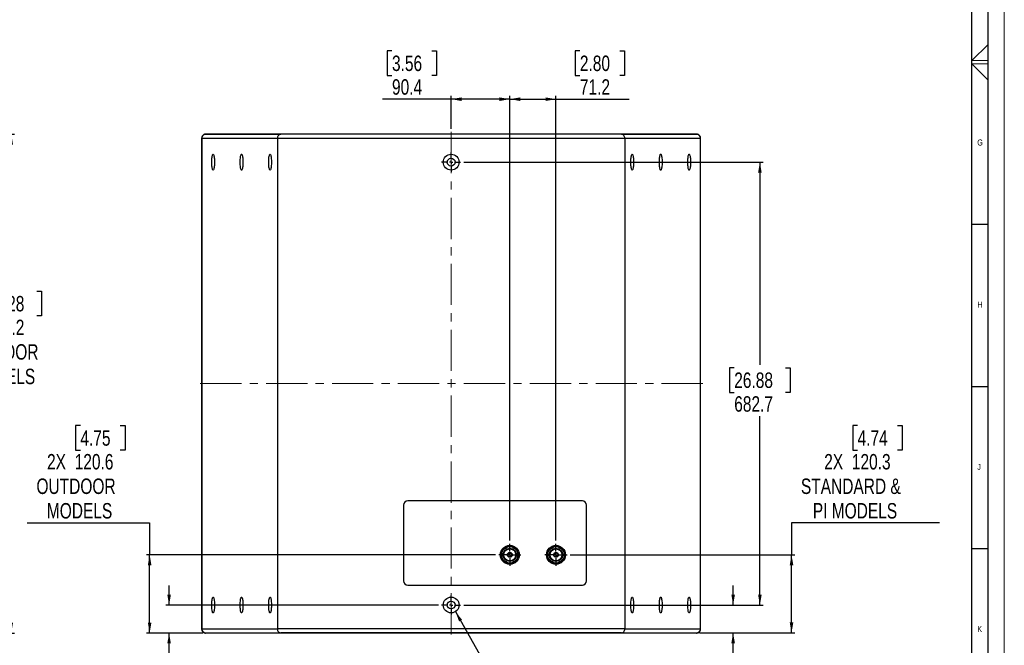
# Model space of a CAD drawing. Header units: millimetres. Extents: x 0 to 4205, y 0 to 2970.
# Tile 24 of 30: x 2687 to 4205, y 586 to 1551. Entities that reach past the tile are written whole.
import ezdxf

# ---------------------------------------------------------------- set-up
doc = ezdxf.new("R2010")
doc.units = ezdxf.units.MM
doc.header["$LTSCALE"] = 5
doc.linetypes.add('CENTERX2', pattern=[20.32, 12.7, -2.54, 2.54, -2.54])
doc.layers.add('FORMAT', color=7, linetype='Continuous')
doc.layers.add('SLD-0', color=7, linetype='Continuous')
doc.styles.add('SLDTEXTSTYLE0', font='TXT', dxfattribs={"width": 0.75})
doc.dimstyles.new('SLDDIMSTYLE0', dxfattribs={"dimtxt": 23.8125, "dimasz": 16, "dimexe": 0, "dimexo": 0.0625, "dimgap": 5.953125, "dimtad": 0, "dimtih": 1, "dimtoh": 1, "dimdec": 1, "dimrnd": 1e-09, "dimzin": 12, "dimdsep": 46, "dimtxsty": 'SLDTEXTSTYLE0', "dimsah": 1, "dimcen": 0.09, "dimadec": 0, "dimazin": 3, "dimtfac": 1, "dimtdec": 1, "dimtofl": 0, "dimtmove": 0, "dimatfit": 3, "dimfxl": 1, "dimfrac": 2, "dimtolj": 1, "dimtzin": 12, "dimarcsym": 0})
doc.dimstyles.new('SLDDIMSTYLE1', dxfattribs={"dimtxt": 23.8125, "dimasz": 16, "dimexe": 0, "dimexo": 0.0625, "dimgap": 5.953125, "dimtad": 0, "dimtih": 1, "dimtoh": 1, "dimdec": 1, "dimrnd": 1e-09, "dimzin": 12, "dimdsep": 46, "dimtxsty": 'SLDTEXTSTYLE0', "dimsah": 1, "dimcen": 0.09, "dimadec": 0, "dimazin": 3, "dimtfac": 1, "dimtdec": 1, "dimtmove": 0, "dimatfit": 0, "dimfxl": 1, "dimfrac": 2, "dimtolj": 1, "dimtzin": 12, "dimarcsym": 0})
doc.dimstyles.new('SLDDIMSTYLE4', dxfattribs={"dimtxt": 0.18, "dimasz": 16, "dimexe": 0, "dimexo": 0.0625, "dimgap": 0, "dimtad": 0, "dimtih": 1, "dimtoh": 1, "dimdec": 0, "dimrnd": 1e-09, "dimzin": 0, "dimdsep": 46, "dimtxsty": 'Standard', "dimsah": 1, "dimcen": 0.09, "dimadec": 0, "dimazin": 0, "dimtfac": 16, "dimtdec": 0, "dimtofl": 0, "dimtmove": 0, "dimatfit": 3, "dimfxl": 1, "dimfrac": 2, "dimtolj": 1, "dimtzin": 0, "dimarcsym": 0})

# ---------------------------------------------------------------- blocks, each defined once
blk = doc.blocks.new('_D_15')
at = {"layer": 'SLD-0', "color": 7, "transparency": 16777216}
for p, q in [((2526.5, 1374.1), (2679.4, 1374.1)), ((2674.4, 1374.1), (2674.4, 1136.7)), ((2634.8, 1131.9), (2627.5, 1131.9)), ((2627.5, 1131.9), (2627.5, 1094)), ((2713.9, 1131.9), (2721.2, 1131.9)), ((2721.2, 1131.9), (2721.2, 1094)), ((2627.5, 1094), (2634.8, 1094)), ((2721.2, 1094), (2713.9, 1094)), ((2674.4, 605), (2674.4, 981.8)), ((2526.5, 605), (2679.4, 605))]:
    blk.add_line(p, q, dxfattribs=at)
for points in [[(2674.4, 1374.1), (2671.6, 1358.1), (2677.1, 1358.1)], [(2674.4, 605), (2677.1, 621), (2671.6, 621)]]:
    blk.add_solid(points, dxfattribs=at)
at = {"layer": 'SLD-0', "color": 7, "transparency": 16777216, "char_height": 23.81, "attachment_point": 1, "style": 'SLDTEXTSTYLE0'}
for s, insert in [('30.28', (2634.8, 1124.7)), ('769.2', (2634.8, 1088.1)), ('OUTDOOR', (2594.3, 1050.3)), ('MODELS', (2610.4, 1012.5))]:
    blk.add_mtext(s, dxfattribs=dict(at, insert=insert))
blk = doc.blocks.new('_D_27')
at = {"layer": 'SLD-0', "color": 7, "transparency": 16777216}
for p, q in [((2917.7, 648.2), (2917.7, 678.2)), ((3332.7, 648.2), (2912.7, 648.2)), ((2969.4, 605), (2912.7, 605)), ((2917.7, 418.7), (2917.7, 605)), ((2792.4, 568.8), (2785.2, 568.8)), ((2785.2, 568.8), (2785.2, 530.9)), ((2854, 568.8), (2861.2, 568.8)), ((2861.2, 568.8), (2861.2, 530.9)), ((2785.2, 530.9), (2792.4, 530.9)), ((2861.2, 530.9), (2854, 530.9)), ((2728.7, 418.7), (2917.7, 418.7))]:
    blk.add_line(p, q, dxfattribs=at)
for points in [[(2917.7, 648.2), (2920.4, 664.2), (2914.9, 664.2)], [(2917.7, 605), (2914.9, 589), (2920.4, 589)]]:
    blk.add_solid(points, dxfattribs=at)
at = {"layer": 'SLD-0', "color": 7, "transparency": 16777216, "char_height": 23.81, "attachment_point": 1, "style": 'SLDTEXTSTYLE0'}
for s, insert in [('1.70', (2792.4, 561.6)), ('43.2', (2792.4, 525)), ('OUTDOOR', (2743.2, 487.2)), ('MODELS', (2759.2, 449.4))]:
    blk.add_mtext(s, dxfattribs=dict(at, insert=insert))
blk = doc.blocks.new('_D_28')
at = {"layer": 'SLD-0', "color": 7, "transparency": 16777216}
for p, q in [((2780.9, 924.8), (2773.6, 924.8)), ((2773.6, 924.8), (2773.6, 886.9)), ((2842.4, 924.8), (2849.7, 924.8)), ((2849.7, 924.8), (2849.7, 886.9)), ((2773.6, 886.9), (2780.9, 886.9)), ((2849.7, 886.9), (2842.4, 886.9)), ((2698.7, 774.7), (2887.7, 774.7)), ((2887.7, 774.7), (2887.7, 725.6)), ((3420.8, 725.6), (2882.7, 725.6)), ((2887.7, 605), (2887.7, 725.6)), ((2969.4, 605), (2882.7, 605))]:
    blk.add_line(p, q, dxfattribs=at)
for points in [[(2887.7, 725.6), (2884.9, 709.6), (2890.4, 709.6)], [(2887.7, 605), (2890.4, 621), (2884.9, 621)]]:
    blk.add_solid(points, dxfattribs=at)
at = {"layer": 'SLD-0', "color": 7, "transparency": 16777216, "char_height": 23.81, "attachment_point": 1, "style": 'SLDTEXTSTYLE0'}
for s, insert in [('4.75', (2780.9, 917.6)), ('2X', (2729.5, 881)), ('120.6', (2772.1, 881)), ('OUTDOOR', (2713.2, 843.2)), ('MODELS', (2729.2, 805.4))]:
    blk.add_mtext(s, dxfattribs=dict(at, insert=insert))
blk = doc.blocks.new('_D_29')
at = {"layer": 'SLD-0', "color": 7, "transparency": 16777216}
for p, q in [((3787, 648.2), (3787, 678.2)), ((3372.1, 648.2), (3792, 648.2)), ((3735.3, 605.3), (3792, 605.3)), ((3787, 418.7), (3787, 605.3)), ((3870.4, 568.8), (3863.1, 568.8)), ((3863.1, 568.8), (3863.1, 530.9)), ((3931.9, 568.8), (3939.2, 568.8)), ((3939.2, 568.8), (3939.2, 530.9)), ((3863.1, 530.9), (3870.4, 530.9)), ((3939.2, 530.9), (3931.9, 530.9)), ((4015.2, 418.7), (3787, 418.7))]:
    blk.add_line(p, q, dxfattribs=at)
for points in [[(3787, 648.2), (3789.8, 664.2), (3784.3, 664.2)], [(3787, 605.3), (3784.3, 589.3), (3789.8, 589.3)]]:
    blk.add_solid(points, dxfattribs=at)
at = {"layer": 'SLD-0', "color": 7, "transparency": 16777216, "char_height": 23.81, "attachment_point": 1, "style": 'SLDTEXTSTYLE0'}
for s, insert in [('1.69', (3870.4, 561.6)), ('42.9', (3870.4, 525)), ('STANDARD &', (3801.5, 487.2)), ('PI MODELS', (3819.8, 449.4))]:
    blk.add_mtext(s, dxfattribs=dict(at, insert=insert))
blk = doc.blocks.new('_D_30')
at = {"layer": 'SLD-0', "color": 7, "transparency": 16777216}
for p, q in [((3372.1, 1330.9), (3833.3, 1330.9)), ((3828.3, 1330.9), (3828.3, 1018.6)), ((3788.7, 1013.8), (3781.4, 1013.8)), ((3781.4, 1013.8), (3781.4, 976)), ((3867.8, 1013.8), (3875.1, 1013.8)), ((3875.1, 1013.8), (3875.1, 976)), ((3781.4, 976), (3788.7, 976)), ((3875.1, 976), (3867.8, 976)), ((3828.3, 648.2), (3828.3, 939.4)), ((3372.1, 648.2), (3833.3, 648.2))]:
    blk.add_line(p, q, dxfattribs=at)
for points in [[(3828.3, 1330.9), (3825.5, 1314.9), (3831, 1314.9)], [(3828.3, 648.2), (3831, 664.2), (3825.5, 664.2)]]:
    blk.add_solid(points, dxfattribs=at)
at = {"layer": 'SLD-0', "color": 7, "transparency": 16777216, "char_height": 23.81, "attachment_point": 1, "style": 'SLDTEXTSTYLE0'}
for s, insert in [('26.88', (3788.7, 1006.7)), ('682.7', (3788.7, 970.1))]:
    blk.add_mtext(s, dxfattribs=dict(at, insert=insert))
blk = doc.blocks.new('_D_31')
at = {"layer": 'SLD-0', "color": 7, "transparency": 16777216}
for p, q in [((3261.2, 1502.4), (3253.9, 1502.4)), ((3253.9, 1502.4), (3253.9, 1464.5)), ((3322.7, 1502.4), (3330, 1502.4)), ((3330, 1502.4), (3330, 1464.5)), ((3253.9, 1464.5), (3261.2, 1464.5)), ((3330, 1464.5), (3322.7, 1464.5)), ((3352.4, 1428), (3246.7, 1428)), ((3352.4, 1382.5), (3352.4, 1433)), ((3442.8, 1428), (3352.4, 1428)), ((3442.8, 747.6), (3442.8, 1433))]:
    blk.add_line(p, q, dxfattribs=at)
for points in [[(3352.4, 1428), (3368.4, 1425.2), (3368.4, 1430.7)], [(3442.8, 1428), (3426.8, 1430.7), (3426.8, 1425.2)]]:
    blk.add_solid(points, dxfattribs=at)
at = {"layer": 'SLD-0', "color": 7, "transparency": 16777216, "char_height": 23.81, "attachment_point": 1, "style": 'SLDTEXTSTYLE0'}
for s, insert in [('3.56', (3261.2, 1495.2)), ('90.4', (3261.2, 1458.7))]:
    blk.add_mtext(s, dxfattribs=dict(at, insert=insert))
blk = doc.blocks.new('_D_32')
at = {"layer": 'SLD-0', "color": 7, "transparency": 16777216}
for p, q in [((3550.8, 1502.4), (3543.6, 1502.4)), ((3543.6, 1502.4), (3543.6, 1464.5)), ((3612.4, 1502.4), (3619.6, 1502.4)), ((3619.6, 1502.4), (3619.6, 1464.5)), ((3543.6, 1464.5), (3550.8, 1464.5)), ((3619.6, 1464.5), (3612.4, 1464.5)), ((3442.8, 747.6), (3442.8, 1433)), ((3442.8, 1428), (3514, 1428)), ((3514, 747.6), (3514, 1433)), ((3514, 1428), (3626.9, 1428))]:
    blk.add_line(p, q, dxfattribs=at)
for points in [[(3442.8, 1428), (3458.8, 1425.2), (3458.8, 1430.7)], [(3514, 1428), (3498, 1430.7), (3498, 1425.2)]]:
    blk.add_solid(points, dxfattribs=at)
at = {"layer": 'SLD-0', "color": 7, "transparency": 16777216, "char_height": 23.81, "attachment_point": 1, "style": 'SLDTEXTSTYLE0'}
for s, insert in [('2.80', (3550.8, 1495.2)), ('71.2', (3550.8, 1458.7))]:
    blk.add_mtext(s, dxfattribs=dict(at, insert=insert))
blk = doc.blocks.new('_D_33')
at = {"layer": 'SLD-0', "color": 7, "transparency": 16777216}
for p, q in [((3978.8, 924.8), (3971.6, 924.8)), ((3971.6, 924.8), (3971.6, 886.9)), ((4040.4, 924.8), (4047.6, 924.8)), ((4047.6, 924.8), (4047.6, 886.9)), ((3971.6, 886.9), (3978.8, 886.9)), ((4047.6, 886.9), (4040.4, 886.9)), ((4105.2, 774.7), (3877, 774.7)), ((3877, 774.7), (3877, 725.6)), ((3536, 725.6), (3882, 725.6)), ((3877, 605.3), (3877, 725.6)), ((3735.3, 605.3), (3882, 605.3))]:
    blk.add_line(p, q, dxfattribs=at)
for points in [[(3877, 725.6), (3874.3, 709.6), (3879.8, 709.6)], [(3877, 605.3), (3879.8, 621.3), (3874.3, 621.3)]]:
    blk.add_solid(points, dxfattribs=at)
at = {"layer": 'SLD-0', "color": 7, "transparency": 16777216, "char_height": 23.81, "attachment_point": 1, "style": 'SLDTEXTSTYLE0'}
for s, insert in [('4.74', (3978.8, 917.6)), ('2X', (3927.4, 881)), ('120.3', (3970, 881)), ('STANDARD &', (3891.5, 843.2)), ('PI MODELS', (3909.8, 805.4))]:
    blk.add_mtext(s, dxfattribs=dict(at, insert=insert))
blk = doc.blocks.new('SW_CENTERMARKSYMBOL_13')
at = {"layer": 'SLD-0', "color": 0}
for p, q in [((-5, 0), (-14.692, 0)), ((0, 0), (-2.5, 0)), ((0, 5), (0, 14.692)), ((0, 0), (0, 2.5)), ((0, 0), (0, -2.5)), ((0, 0), (2.5, 0)), ((5, 0), (14.692, 0)), ((0, -5), (0, -14.692))]:
    blk.add_line(p, q, dxfattribs=at)
blk = doc.blocks.new('SW_CENTERMARKSYMBOL_14')
at = {"layer": 'SLD-0', "color": 0}
for p, q in [((-5, 0), (-14.692, 0)), ((0, 0), (-2.5, 0)), ((0, 5), (0, 14.692)), ((0, 0), (0, 2.5)), ((0, 0), (0, -2.5)), ((0, 0), (2.5, 0)), ((5, 0), (14.692, 0)), ((0, -5), (0, -14.692))]:
    blk.add_line(p, q, dxfattribs=at)
blk = doc.blocks.new('SW_CENTERMARKSYMBOL_15')
at = {"layer": 'SLD-0', "color": 0}
for p, q in [((0, 5), (0, 17)), ((-5, 0), (-17, 0)), ((0, 0), (-2.5, 0)), ((0, 0), (0, 2.5)), ((0, 0), (0, -2.5)), ((0, 0), (2.5, 0)), ((5, 0), (17, 0)), ((0, -5), (0, -17))]:
    blk.add_line(p, q, dxfattribs=at)
blk = doc.blocks.new('SW_CENTERMARKSYMBOL_16')
at = {"layer": 'SLD-0', "color": 0}
for p, q in [((0, 5), (0, 17)), ((-5, 0), (-17, 0)), ((0, 0), (-2.5, 0)), ((0, 0), (0, 2.5)), ((0, 0), (0, -2.5)), ((0, 0), (2.5, 0)), ((5, 0), (17, 0)), ((0, -5), (0, -17))]:
    blk.add_line(p, q, dxfattribs=at)

msp = doc.modelspace()

# ---------------------------------------------------------------- linework, layer by layer
at = {"color": 7, "linetype": 'Continuous', "lineweight": 18}
for p, q in [((4205.000021, 0.00005), (4205.000021, 2970.00005)), ((4180, 1512.335658), (4155, 1487.50005)), ((4155, 1487.50005), (4180, 1487.50005)), ((4155, 1482.50005), (4180, 1482.50005)), ((4180, 1457.426772), (4155, 1482.50005))]:
    msp.add_line(p, q, dxfattribs=at)
at = {"color": 7, "linetype": 'Continuous', "lineweight": 25}
for p, q in [((3084.537094, 1367.465533), (2968.05129, 1367.465533)), ((2968.055879, 1367.465533), (2968.055879, 611.612356)), ((3084.537094, 1367.465533), (2968.055879, 1367.465533)), ((2974.386906, 1373.815543), (3089.865392, 1373.815543)), ((3620.197718, 1367.465533), (3084.537094, 1367.465533)), ((3084.537094, 1367.465533), (3084.537094, 611.612356)), ((3614.869421, 1373.815543), (3089.865392, 1373.815543)), ((3614.869421, 1373.815543), (3730.347907, 1373.815543)), ((3736.683523, 1367.465533), (3620.197718, 1367.465533)), ((3620.197718, 1367.465533), (3620.197718, 611.612356)), ((3736.678933, 1367.465533), (3620.197718, 1367.465533)), ((3736.678933, 611.612356), (3736.678933, 1367.465533)), ((3554.627602, 808.614738), (3285.387603, 808.614738)), ((3279.037607, 802.264742), (3279.037607, 685.424752)), ((3560.977613, 685.424752), (3560.977613, 802.264742)), ((3285.387603, 679.074741), (3554.627602, 679.074741)), ((2968.05129, 611.612356), (3084.537094, 611.612356)), ((2968.055879, 611.612356), (3084.537094, 611.612356)), ((3620.197718, 611.612356), (3084.537094, 611.612356)), ((3620.197718, 611.612356), (3736.683523, 611.612356)), ((3620.197718, 611.612356), (3736.678933, 611.612356)), ((2974.386906, 605.262346), (3089.865392, 605.262346)), ((3614.869421, 605.262346), (3089.865392, 605.262346)), ((3614.869421, 605.262346), (3730.347907, 605.262346))]:
    msp.add_line(p, q, dxfattribs=at)
at = {"color": 7, "linetype": 'Continuous', "lineweight": 25, "flags": 128}
for points in [[(2983.387356, 1330.88953), (2983.417814, 1332.950003), (2983.508294, 1334.951199), (2983.656203, 1336.83551), (2983.857279, 1338.548816), (2984.105741, 1340.041734), (2984.394466, 1341.271377), (2984.715079, 1342.202372), (2985.058432, 1342.807896), (2985.414629, 1343.070573), (2985.77339, 1342.982806), (2986.124401, 1342.547125), (2986.457621, 1341.776109), (2986.763393, 1340.691871), (2987.032955, 1339.325673), (2987.258529, 1337.716765), (2987.433647, 1335.91143), (2987.553274, 1333.961672), (2987.613951, 1331.923492), (2987.613951, 1329.855598), (2987.553274, 1327.817417), (2987.433647, 1325.86763), (2987.258529, 1324.062324), (2987.032955, 1322.453416), (2986.763393, 1321.087218), (2986.457621, 1320.00298), (2986.124401, 1319.231964), (2985.77339, 1318.796284), (2985.414629, 1318.708516), (2985.058432, 1318.971194), (2984.715079, 1319.576717), (2984.394466, 1320.507712), (2984.105741, 1321.737356), (2983.857279, 1323.230273), (2983.656203, 1324.943579), (2983.508294, 1326.82789), (2983.417814, 1328.829087), (2983.387356, 1330.88953)], [(3027.194058, 1330.88953), (3027.224516, 1332.950003), (3027.314996, 1334.951199), (3027.462905, 1336.83551), (3027.663981, 1338.548816), (3027.912473, 1340.041734), (3028.201168, 1341.271377), (3028.521811, 1342.202372), (3028.865164, 1342.807896), (3029.221331, 1343.070573), (3029.580092, 1342.982806), (3029.931133, 1342.547125), (3030.264323, 1341.776109), (3030.570095, 1340.691871), (3030.839657, 1339.325673), (3031.065231, 1337.716765), (3031.240379, 1335.91143), (3031.360005, 1333.961672), (3031.420683, 1331.923492), (3031.420683, 1329.855598), (3031.360005, 1327.817417), (3031.240379, 1325.86763), (3031.065231, 1324.062324), (3030.839657, 1322.453416), (3030.570095, 1321.087218), (3030.264323, 1320.00298), (3029.931133, 1319.231964), (3029.580092, 1318.796284), (3029.221331, 1318.708516), (3028.865164, 1318.971194), (3028.521811, 1319.576717), (3028.201168, 1320.507712), (3027.912473, 1321.737356), (3027.663981, 1323.230273), (3027.462905, 1324.943579), (3027.314996, 1326.82789), (3027.224516, 1328.829087), (3027.194058, 1330.88953)], [(3071.159577, 1330.88953), (3071.190005, 1332.950003), (3071.280485, 1334.951199), (3071.428393, 1336.83551), (3071.6295, 1338.548816), (3071.877962, 1340.041734), (3072.166657, 1341.271377), (3072.4873, 1342.202372), (3072.830652, 1342.807896), (3073.18682, 1343.070573), (3073.54558, 1342.982806), (3073.896622, 1342.547125), (3074.229812, 1341.776109), (3074.535584, 1340.691871), (3074.805146, 1339.325673), (3075.030749, 1337.716765), (3075.205868, 1335.91143), (3075.325494, 1333.961672), (3075.386172, 1331.923492), (3075.386172, 1329.855598), (3075.325494, 1327.817417), (3075.205868, 1325.86763), (3075.030749, 1324.062324), (3074.805146, 1322.453416), (3074.535584, 1321.087218), (3074.229812, 1320.00298), (3073.896622, 1319.231964), (3073.54558, 1318.796284), (3073.18682, 1318.708516), (3072.830652, 1318.971194), (3072.4873, 1319.576717), (3072.166657, 1320.507712), (3071.877962, 1321.737356), (3071.6295, 1323.230273), (3071.428393, 1324.943579), (3071.280485, 1326.82789), (3071.190005, 1328.829087), (3071.159577, 1330.88953)], [(3633.575236, 1330.88953), (3633.544808, 1328.829087), (3633.454328, 1326.82789), (3633.306419, 1324.943579), (3633.105313, 1323.230273), (3632.856851, 1321.737356), (3632.568156, 1320.507712), (3632.247513, 1319.576717), (3631.90416, 1318.971194), (3631.547993, 1318.708516), (3631.189232, 1318.796284), (3630.838191, 1319.231964), (3630.505001, 1320.00298), (3630.199229, 1321.087218), (3629.929667, 1322.453416), (3629.704063, 1324.062324), (3629.528945, 1325.86763), (3629.409318, 1327.817417), (3629.348641, 1329.855598), (3629.348641, 1331.923492), (3629.409318, 1333.961672), (3629.528945, 1335.91143), (3629.704063, 1337.716765), (3629.929667, 1339.325673), (3630.199229, 1340.691871), (3630.505001, 1341.776109), (3630.838191, 1342.547125), (3631.189232, 1342.982806), (3631.547993, 1343.070573), (3631.90416, 1342.807896), (3632.247513, 1342.202372), (3632.568156, 1341.271377), (3632.856851, 1340.041734), (3633.105313, 1338.548816), (3633.306419, 1336.83551), (3633.454328, 1334.951199), (3633.544808, 1332.950003), (3633.575236, 1330.88953)], [(3677.540754, 1330.88953), (3677.510296, 1328.829087), (3677.419817, 1326.82789), (3677.271908, 1324.943579), (3677.070831, 1323.230273), (3676.82234, 1321.737356), (3676.533645, 1320.507712), (3676.213001, 1319.576717), (3675.869649, 1318.971194), (3675.513481, 1318.708516), (3675.154721, 1318.796284), (3674.803679, 1319.231964), (3674.470489, 1320.00298), (3674.164718, 1321.087218), (3673.895156, 1322.453416), (3673.669582, 1324.062324), (3673.494434, 1325.86763), (3673.374807, 1327.817417), (3673.314129, 1329.855598), (3673.314129, 1331.923492), (3673.374807, 1333.961672), (3673.494434, 1335.91143), (3673.669582, 1337.716765), (3673.895156, 1339.325673), (3674.164718, 1340.691871), (3674.470489, 1341.776109), (3674.803679, 1342.547125), (3675.154721, 1342.982806), (3675.513481, 1343.070573), (3675.869649, 1342.807896), (3676.213001, 1342.202372), (3676.533645, 1341.271377), (3676.82234, 1340.041734), (3677.070831, 1338.548816), (3677.271908, 1336.83551), (3677.419817, 1334.951199), (3677.510296, 1332.950003), (3677.540754, 1330.88953)], [(3721.347456, 1330.88953), (3721.316998, 1328.829087), (3721.226519, 1326.82789), (3721.07861, 1324.943579), (3720.877533, 1323.230273), (3720.629071, 1321.737356), (3720.340346, 1320.507712), (3720.019733, 1319.576717), (3719.676381, 1318.971194), (3719.320183, 1318.708516), (3718.961423, 1318.796284), (3718.610411, 1319.231964), (3718.277191, 1320.00298), (3717.971419, 1321.087218), (3717.701857, 1322.453416), (3717.476284, 1324.062324), (3717.301165, 1325.86763), (3717.181539, 1327.817417), (3717.120861, 1329.855598), (3717.120861, 1331.923492), (3717.181539, 1333.961672), (3717.301165, 1335.91143), (3717.476284, 1337.716765), (3717.701857, 1339.325673), (3717.971419, 1340.691871), (3718.277191, 1341.776109), (3718.610411, 1342.547125), (3718.961423, 1342.982806), (3719.320183, 1343.070573), (3719.676381, 1342.807896), (3720.019733, 1342.202372), (3720.340346, 1341.271377), (3720.629071, 1340.041734), (3720.877533, 1338.548816), (3721.07861, 1336.83551), (3721.226519, 1334.951199), (3721.316998, 1332.950003), (3721.347456, 1330.88953)], [(2983.387356, 648.188359), (2983.417814, 650.248802), (2983.508294, 652.249999), (2983.656203, 654.13431), (2983.857279, 655.847616), (2984.105741, 657.340533), (2984.394466, 658.570177), (2984.715079, 659.501172), (2985.058432, 660.106695), (2985.414629, 660.369373), (2985.77339, 660.281605), (2986.124401, 659.845925), (2986.457621, 659.074909), (2986.763393, 657.990671), (2987.032955, 656.624473), (2987.258529, 655.015565), (2987.433647, 653.210259), (2987.553274, 651.260472), (2987.613951, 649.222291), (2987.613951, 647.154398), (2987.553274, 645.116217), (2987.433647, 643.166459), (2987.258529, 641.361124), (2987.032955, 639.752216), (2986.763393, 638.386018), (2986.457621, 637.30178), (2986.124401, 636.530764), (2985.77339, 636.095084), (2985.414629, 636.007316), (2985.058432, 636.269993), (2984.715079, 636.875517), (2984.394466, 637.806512), (2984.105741, 639.036156), (2983.857279, 640.529073), (2983.656203, 642.242379), (2983.508294, 644.12669), (2983.417814, 646.127886), (2983.387356, 648.188359)], [(3027.194058, 648.188359), (3027.224516, 650.248802), (3027.314996, 652.249999), (3027.462905, 654.13431), (3027.663981, 655.847616), (3027.912473, 657.340533), (3028.201168, 658.570177), (3028.521811, 659.501172), (3028.865164, 660.106695), (3029.221331, 660.369373), (3029.580092, 660.281605), (3029.931133, 659.845925), (3030.264323, 659.074909), (3030.570095, 657.990671), (3030.839657, 656.624473), (3031.065231, 655.015565), (3031.240379, 653.210259), (3031.360005, 651.260472), (3031.420683, 649.222291), (3031.420683, 647.154398), (3031.360005, 645.116217), (3031.240379, 643.166459), (3031.065231, 641.361124), (3030.839657, 639.752216), (3030.570095, 638.386018), (3030.264323, 637.30178), (3029.931133, 636.530764), (3029.580092, 636.095084), (3029.221331, 636.007316), (3028.865164, 636.269993), (3028.521811, 636.875517), (3028.201168, 637.806512), (3027.912473, 639.036156), (3027.663981, 640.529073), (3027.462905, 642.242379), (3027.314996, 644.12669), (3027.224516, 646.127886), (3027.194058, 648.188359)], [(3071.159577, 648.188359), (3071.190005, 650.248802), (3071.280485, 652.249999), (3071.428393, 654.13431), (3071.6295, 655.847616), (3071.877962, 657.340533), (3072.166657, 658.570177), (3072.4873, 659.501172), (3072.830652, 660.106695), (3073.18682, 660.369373), (3073.54558, 660.281605), (3073.896622, 659.845925), (3074.229812, 659.074909), (3074.535584, 657.990671), (3074.805146, 656.624473), (3075.030749, 655.015565), (3075.205868, 653.210259), (3075.325494, 651.260472), (3075.386172, 649.222291), (3075.386172, 647.154398), (3075.325494, 645.116217), (3075.205868, 643.166459), (3075.030749, 641.361124), (3074.805146, 639.752216), (3074.535584, 638.386018), (3074.229812, 637.30178), (3073.896622, 636.530764), (3073.54558, 636.095084), (3073.18682, 636.007316), (3072.830652, 636.269993), (3072.4873, 636.875517), (3072.166657, 637.806512), (3071.877962, 639.036156), (3071.6295, 640.529073), (3071.428393, 642.242379), (3071.280485, 644.12669), (3071.190005, 646.127886), (3071.159577, 648.188359)], [(3633.575236, 648.188359), (3633.544808, 646.127886), (3633.454328, 644.12669), (3633.306419, 642.242379), (3633.105313, 640.529073), (3632.856851, 639.036156), (3632.568156, 637.806512), (3632.247513, 636.875517), (3631.90416, 636.269993), (3631.547993, 636.007316), (3631.189232, 636.095084), (3630.838191, 636.530764), (3630.505001, 637.30178), (3630.199229, 638.386018), (3629.929667, 639.752216), (3629.704063, 641.361124), (3629.528945, 643.166459), (3629.409318, 645.116217), (3629.348641, 647.154398), (3629.348641, 649.222291), (3629.409318, 651.260472), (3629.528945, 653.210259), (3629.704063, 655.015565), (3629.929667, 656.624473), (3630.199229, 657.990671), (3630.505001, 659.074909), (3630.838191, 659.845925), (3631.189232, 660.281605), (3631.547993, 660.369373), (3631.90416, 660.106695), (3632.247513, 659.501172), (3632.568156, 658.570177), (3632.856851, 657.340533), (3633.105313, 655.847616), (3633.306419, 654.13431), (3633.454328, 652.249999), (3633.544808, 650.248802), (3633.575236, 648.188359)], [(3677.540754, 648.188359), (3677.510296, 646.127886), (3677.419817, 644.12669), (3677.271908, 642.242379), (3677.070831, 640.529073), (3676.82234, 639.036156), (3676.533645, 637.806512), (3676.213001, 636.875517), (3675.869649, 636.269993), (3675.513481, 636.007316), (3675.154721, 636.095084), (3674.803679, 636.530764), (3674.470489, 637.30178), (3674.164718, 638.386018), (3673.895156, 639.752216), (3673.669582, 641.361124), (3673.494434, 643.166459), (3673.374807, 645.116217), (3673.314129, 647.154398), (3673.314129, 649.222291), (3673.374807, 651.260472), (3673.494434, 653.210259), (3673.669582, 655.015565), (3673.895156, 656.624473), (3674.164718, 657.990671), (3674.470489, 659.074909), (3674.803679, 659.845925), (3675.154721, 660.281605), (3675.513481, 660.369373), (3675.869649, 660.106695), (3676.213001, 659.501172), (3676.533645, 658.570177), (3676.82234, 657.340533), (3677.070831, 655.847616), (3677.271908, 654.13431), (3677.419817, 652.249999), (3677.510296, 650.248802), (3677.540754, 648.188359)], [(3721.347456, 648.188359), (3721.316998, 646.127886), (3721.226519, 644.12669), (3721.07861, 642.242379), (3720.877533, 640.529073), (3720.629071, 639.036156), (3720.340346, 637.806512), (3720.019733, 636.875517), (3719.676381, 636.269993), (3719.320183, 636.007316), (3718.961423, 636.095084), (3718.610411, 636.530764), (3718.277191, 637.30178), (3717.971419, 638.386018), (3717.701857, 639.752216), (3717.476284, 641.361124), (3717.301165, 643.166459), (3717.181539, 645.116217), (3717.120861, 647.154398), (3717.120861, 649.222291), (3717.181539, 651.260472), (3717.301165, 653.210259), (3717.476284, 655.015565), (3717.701857, 656.624473), (3717.971419, 657.990671), (3718.277191, 659.074909), (3718.610411, 659.845925), (3718.961423, 660.281605), (3719.320183, 660.369373), (3719.676381, 660.106695), (3720.019733, 659.501172), (3720.340346, 658.570177), (3720.629071, 657.340533), (3720.877533, 655.847616), (3721.07861, 654.13431), (3721.226519, 652.249999), (3721.316998, 650.248802), (3721.347456, 648.188359)]]:
    msp.add_lwpolyline(points, dxfattribs=at)
at = {"color": 7, "linetype": 'Continuous', "lineweight": 25}
for centre, radius in [((3352.367406, 1330.889545), 12.192), ((3352.367406, 1330.889545), 5.9944), ((3442.816574, 725.556745), 14.544336), ((3442.816574, 725.556745), 12.940155), ((3442.816574, 725.556745), 10.122184), ((3442.816574, 725.556745), 9.20846), ((3442.816574, 725.556745), 3.80238), ((3442.816574, 725.556745), 2.9972), ((3513.987374, 725.556745), 14.544336), ((3513.987374, 725.556745), 12.940155), ((3513.987374, 725.556745), 10.122184), ((3513.987374, 725.556745), 9.20846), ((3513.987374, 725.556745), 3.80238), ((3513.987374, 725.556745), 2.9972), ((3352.367406, 648.188345), 12.192), ((3352.367406, 648.188345), 5.9944)]:
    msp.add_circle(centre, radius, dxfattribs=at)
for centre, radius, start, end in [((3285.387606, 802.264745), 6.35, 90, 180), ((3554.627606, 802.264745), 6.35, 360, 90), ((3442.816574, 725.556745), 12.929819, 141.843558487, 158.156441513), ((3442.816574, 725.556745), 12.929819, 81.843558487, 98.156441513), ((3442.816574, 725.556745), 12.929819, 21.843558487, 38.156441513), ((3513.987374, 725.556745), 12.929819, 141.843558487, 158.156441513), ((3513.987374, 725.556745), 12.929819, 81.843558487, 98.156441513), ((3513.987374, 725.556745), 12.929819, 21.843558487, 38.156441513), ((3442.816574, 725.556745), 12.929819, 201.843558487, 218.156441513), ((3442.816574, 725.556745), 12.929819, 321.843558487, 338.156441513), ((3513.987374, 725.556745), 12.929819, 201.843558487, 218.156441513), ((3513.987374, 725.556745), 12.929819, 321.843558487, 338.156441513), ((3442.816574, 725.556745), 12.929819, 261.843558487, 278.156441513), ((3513.987374, 725.556745), 12.929819, 261.843558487, 278.156441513), ((3285.387606, 685.424745), 6.35, 180, 270), ((3554.627606, 685.424745), 6.35, 270, 0)]:
    msp.add_arc(centre, radius, start, end, dxfattribs=at)
for centre, start_param, end_param in [((3089.865389, 1367.465545), 0, 1.5707963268), ((3614.869424, 1367.465545), 4.7123889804, 6.2831853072), ((3089.865389, 611.612345), 1.5707963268, 3.1415926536), ((3614.869424, 611.612345), 3.1415926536, 4.7123889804)]:
    msp.add_ellipse(centre, major_axis=(0, 6.35), ratio=0.8390996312, start_param=start_param, end_param=end_param, dxfattribs=at)
for points, knots in [([(2974.386906, 1373.815543), (2973.673096, 1373.745078), (2972.245433, 1373.604144), (2970.343397, 1372.504681), (2968.910844, 1370.887328), (2968.157478, 1369.102804), (2968.081286, 1367.928032), (2968.05129, 1367.465533)], [0, 0, 0, 0, 0.2154400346, 0.4308932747, 0.6460592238, 0.8606560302, 1, 1, 1, 1]), ([(3736.683523, 1367.465533), (3736.613764, 1368.177983), (3736.474249, 1369.602852), (3735.386637, 1371.502458), (3733.785028, 1372.938621), (3732.002727, 1373.70522), (3730.820634, 1373.784027), (3730.347907, 1373.815543)], [0, 0, 0, 0, 0.2139603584, 0.4279116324, 0.6421211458, 0.8568815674, 1, 1, 1, 1]), ([(3430.815076, 720.745898), (3430.815076, 722.334226), (3430.815076, 725.541227), (3430.815076, 728.748678), (3430.815076, 730.367578)], [0, 0, 0, 0, 0.495268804, 1, 1, 1, 1]), ([(3432.649513, 733.544923), (3434.025045, 734.339087), (3436.80239, 735.942589), (3439.580127, 737.546313), (3440.982138, 738.355763)], [0, 0, 0, 0, 0.4952684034, 1, 1, 1, 1]), ([(3444.651013, 738.355763), (3446.026544, 737.561598), (3448.80389, 735.958096), (3451.581626, 734.354372), (3452.983638, 733.544923)], [0, 0, 0, 0, 0.4952684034, 1, 1, 1, 1]), ([(3454.818075, 730.367578), (3454.818075, 728.77925), (3454.818075, 725.572249), (3454.818075, 722.364798), (3454.818075, 720.745898)], [0, 0, 0, 0, 0.495268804, 1, 1, 1, 1]), ([(3501.985868, 720.745898), (3501.985868, 722.334226), (3501.985868, 725.541227), (3501.985868, 728.748678), (3501.985868, 730.367578)], [0, 0, 0, 0, 0.495268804, 1, 1, 1, 1]), ([(3503.820305, 733.544923), (3505.195839, 734.339086), (3507.973187, 735.942586), (3510.750922, 737.546312), (3512.15293, 738.355763)], [0, 0, 0, 0, 0.4952690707, 1, 1, 1, 1]), ([(3515.821805, 738.355763), (3517.197339, 737.561599), (3519.974686, 735.958099), (3522.752421, 734.354373), (3524.15443, 733.544923)], [0, 0, 0, 0, 0.4952690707, 1, 1, 1, 1]), ([(3525.988867, 730.367578), (3525.988867, 728.77925), (3525.988867, 725.572249), (3525.988867, 722.364798), (3525.988867, 720.745898)], [0, 0, 0, 0, 0.495268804, 1, 1, 1, 1]), ([(3440.982138, 712.757713), (3439.606607, 713.551878), (3436.829261, 715.15538), (3434.051525, 716.759103), (3432.649513, 717.568553)], [0, 0, 0, 0, 0.4952684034, 1, 1, 1, 1]), ([(3452.983638, 717.568553), (3451.608106, 716.774389), (3448.830761, 715.170886), (3446.053024, 713.567163), (3444.651013, 712.757713)], [0, 0, 0, 0, 0.4952684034, 1, 1, 1, 1]), ([(3512.15293, 712.757713), (3510.777402, 713.551878), (3508.000058, 715.155384), (3505.222319, 716.759104), (3503.820305, 717.568553)], [0, 0, 0, 0, 0.4952677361, 1, 1, 1, 1]), ([(3524.15443, 717.568553), (3522.778901, 716.774389), (3520.001558, 715.170883), (3517.223819, 713.567163), (3515.821805, 712.757713)], [0, 0, 0, 0, 0.4952677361, 1, 1, 1, 1]), ([(2968.05129, 611.612356), (2968.121049, 610.899906), (2968.260564, 609.475037), (2969.348175, 607.575431), (2970.949785, 606.139268), (2972.732086, 605.372669), (2973.914178, 605.293862), (2974.386906, 605.262346)], [0, 0, 0, 0, 0.2139603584, 0.4279116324, 0.6421211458, 0.8568815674, 1, 1, 1, 1]), ([(3730.347907, 605.262346), (3731.061717, 605.332811), (3732.48938, 605.473745), (3734.391416, 606.573208), (3735.823969, 608.190561), (3736.577335, 609.975085), (3736.653527, 611.149857), (3736.683523, 611.612356)], [0, 0, 0, 0, 0.2154400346, 0.4308932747, 0.6460592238, 0.8606560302, 1, 1, 1, 1])]:
    msp.add_open_spline(points, degree=3, knots=knots, dxfattribs=at)
at = {"layer": 'FORMAT'}
for p, q in [((4180.000021, 25.00005), (4180.000021, 2945.00005)), ((4155.000021, 50.00005), (4155.000021, 2920.00005)), ((4180, 1235), (4155, 1235)), ((4155, 985), (4180, 985)), ((4180, 735), (4155, 735))]:
    msp.add_line(p, q, dxfattribs=at)
at = {"layer": 'SLD-0', "color": 7}
for p, q in [((2967.755888, 1367.465545), (2967.755888, 611.612345)), ((3730.347899, 1374.115545), (2974.386913, 1374.115545)), ((3736.978924, 611.612345), (3736.978924, 1367.465545)), ((3730.347899, 604.962345), (2974.386913, 604.962345))]:
    msp.add_line(p, q, dxfattribs=at)
at = {"layer": 'SLD-0', "color": 7, "linetype": 'CENTERX2', "lineweight": 18}
for p, q in [((3352.367406, 1377.465545), (3352.367406, 601.612345)), ((3740.347899, 989.538945), (2964.386913, 989.538945))]:
    msp.add_line(p, q, dxfattribs=at)
at = {"layer": 'SLD-0', "color": 7}
for points in [[(2974.386913, 1374.115545), (2973.949509, 1374.115545), (2973.518948, 1374.072591), (2972.884021, 1373.946383), (2972.674225, 1373.893968), (2972.257748, 1373.767759), (2972.050861, 1373.693709), (2971.449027, 1373.444225), (2971.068417, 1373.240724), (2970.346817, 1372.758934), (2970.005474, 1372.478731), (2969.393216, 1371.866346), (2969.118317, 1371.532104), (2968.753877, 1370.98734), (2968.640679, 1370.79854), (2968.435444, 1370.414689), (2968.34271, 1370.218659), (2968.093771, 1369.618573), (2967.966073, 1369.200284), (2967.794393, 1368.340308), (2967.751276, 1367.905022), (2967.751276, 1367.465545)], [(3736.983537, 1367.465545), (3736.983537, 1367.904999), (3736.940457, 1368.337514), (3736.813917, 1368.97525), (3736.761365, 1369.185965), (3736.634835, 1369.604233), (3736.560633, 1369.81189), (3736.310773, 1370.415713), (3736.107021, 1370.797482), (3735.624794, 1371.521048), (3735.344669, 1371.862833), (3734.732985, 1372.475519), (3734.399162, 1372.750577), (3733.855247, 1373.115068), (3733.667143, 1373.228022), (3733.284682, 1373.432873), (3733.089378, 1373.525432), (3732.491348, 1373.773966), (3732.074095, 1373.901504), (3731.218444, 1374.072561), (3730.785285, 1374.115545), (3730.347899, 1374.115545)], [(2967.751276, 611.612345), (2967.751276, 611.17289), (2967.794356, 610.740375), (2967.920896, 610.102639), (2967.973447, 609.891924), (2968.099977, 609.473656), (2968.174179, 609.265999), (2968.42404, 608.662176), (2968.627791, 608.280407), (2969.110018, 607.556841), (2969.390144, 607.215056), (2970.001828, 606.60237), (2970.33565, 606.327312), (2970.879566, 605.962821), (2971.06767, 605.849867), (2971.450131, 605.645016), (2971.645434, 605.552457), (2972.243464, 605.303923), (2972.660718, 605.176385), (2973.516369, 605.005328), (2973.949527, 604.962345), (2974.386913, 604.962345)], [(3730.347899, 604.962345), (3730.785303, 604.962345), (3731.215864, 605.005299), (3731.850791, 605.131506), (3732.060588, 605.183921), (3732.477065, 605.31013), (3732.683952, 605.38418), (3733.285785, 605.633664), (3733.666395, 605.837165), (3734.387996, 606.318955), (3734.729338, 606.599158), (3735.341597, 607.211543), (3735.616496, 607.545785), (3735.980936, 608.090549), (3736.094134, 608.279349), (3736.299369, 608.6632), (3736.392102, 608.85923), (3736.641041, 609.459316), (3736.768739, 609.877606), (3736.940419, 610.737581), (3736.983537, 611.172867), (3736.983537, 611.612345)]]:
    msp.add_open_spline(points, degree=3, knots=[0, 0, 0, 0, 0.125, 0.125, 0.1875, 0.1875, 0.25, 0.25, 0.375, 0.375, 0.5, 0.5, 0.625, 0.625, 0.6875, 0.6875, 0.75, 0.75, 0.875, 0.875, 1, 1, 1, 1], dxfattribs=at)

# ---------------------------------------------------------------- block references
for name, p in [('SW_CENTERMARKSYMBOL_13', (3352.367406, 1330.889545)), ('SW_CENTERMARKSYMBOL_15', (3442.816574, 725.556745)), ('SW_CENTERMARKSYMBOL_16', (3513.987374, 725.556745)), ('SW_CENTERMARKSYMBOL_14', (3352.367406, 648.188345))]:
    msp.add_blockref(name, p, dxfattribs=at)

# ---------------------------------------------------------------- texts
at = {"layer": 'FORMAT', "char_height": 9.260417, "attachment_point": 1, "style": 'SLDTEXTSTYLE0'}
for s, insert in [('G', (4163.333258, 1365.840122)), ('H', (4163.333258, 1115.840122)), ('J', (4163.333258, 865.840122)), ('K', (4163.333258, 615.840122))]:
    msp.add_mtext(s, dxfattribs=dict(at, insert=insert))

# ---------------------------------------------------------------- dimensions: what is measured, and where the dimension line sits
at = {"layer": 'SLD-0', "color": 7}
for base, p2, picture, middle in [((3352.367406, 1467.584291), (3352.367406, 1377.465545), '_D_31', (3291.945827, 1467.584291)), ((3513.987374, 1467.584291), (3513.987374, 742.601081), '_D_32', (3581.625125, 1467.584291))]:
    dim = msp.add_linear_dim(base=base, p1=(3442.816574, 742.601081), p2=p2, dimstyle='SLDDIMSTYLE0', dxfattribs=at)
    dim.commit()
    dim.dimension.update_dxf_attribs({"geometry": picture, "text_midpoint": middle, "dimtype": 160})
for base, p1, p2, text, dimstyle, picture, middle in [((2674.352962, 604.962345), (2521.477762, 1374.115545), (2521.477762, 604.962345), '<>\\POUTDOOR\\PMODELS', 'SLDDIMSTYLE0', '_D_15', (2674.352962, 1059.22452)), ((2887.690898, 725.556745), (2974.386913, 604.962345), (3425.772237, 725.556745), '2X<>\\POUTDOOR\\PMODELS', 'SLDDIMSTYLE0', '_D_28', (2887.690898, 852.124367)), ((3877.043915, 725.556745), (3730.347899, 605.262345), (3531.03171, 725.556745), '2X<>\\PSTANDARD &\\PPI MODELS', 'SLDDIMSTYLE0', '_D_33', (3877.043915, 852.124367)), ((2917.690898, 648.188345), (2974.386913, 604.962345), (3337.675406, 648.188345), '<>\\POUTDOOR\\PMODELS', 'SLDDIMSTYLE1', '_D_27', (2917.690898, 496.123447)), ((3787.043915, 648.188345), (3730.347899, 605.262345), (3367.059406, 648.188345), '<>\\PSTANDARD &\\PPI MODELS', 'SLDDIMSTYLE1', '_D_29', (3787.043915, 496.123447))]:
    dim = msp.add_linear_dim(base=base, p1=p1, p2=p2, angle=90, text=text, dimstyle=dimstyle, dxfattribs=at)
    dim.commit()
    dim.dimension.update_dxf_attribs({"geometry": picture, "text_midpoint": middle, "dimtype": 160})
dim = msp.add_linear_dim(base=(3828.256896, 1330.889545), p1=(3367.059406, 648.188345), p2=(3367.059406, 1330.889545), angle=90, dimstyle='SLDDIMSTYLE0', dxfattribs=at)
dim.commit()
dim.dimension.update_dxf_attribs({"geometry": '_D_30', "text_midpoint": (3828.256896, 979.024738), "dimtype": 160})

# ---------------------------------------------------------------- leaders
msp.add_leader([(3359.096867, 638.021771), (3459.338942, 460.062496)], dimstyle='SLDDIMSTYLE4', dxfattribs=at)

doc.saveas('drawing.dxf')
